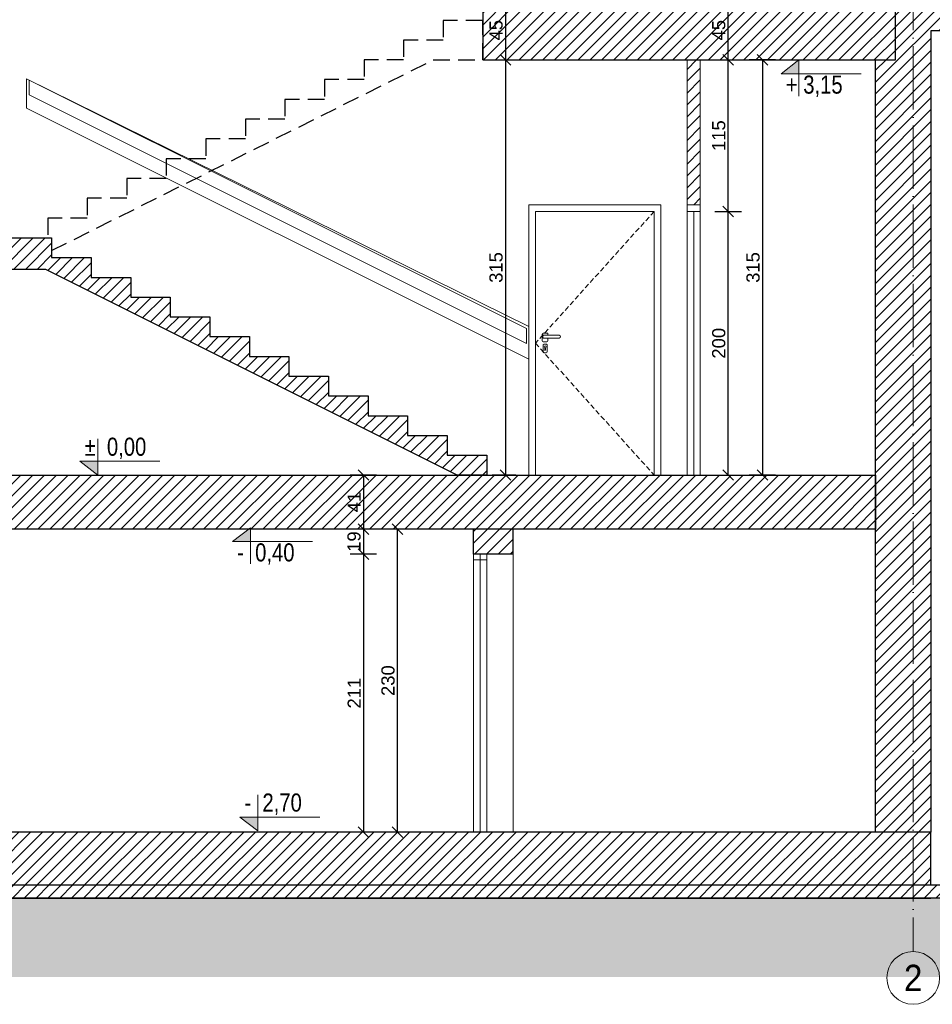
# Model space of a CAD drawing. Header units: millimetres. Extents: x -2720 to 125583, y -8970 to 34912.
# Tile 23 of 105: x 19829 to 20521, y 15231 to 15978. Entities that reach past the tile are written whole.
import ezdxf
from ezdxf.enums import TextEntityAlignment as Align

# ---------------------------------------------------------------- set-up
doc = ezdxf.new("R2010")
doc.units = ezdxf.units.MM
for name, pattern in [('ACAD_ISO04W100', [30, 24, -3, 0, -3]), ('DASHED', [19.05, 12.7, -6.35]), ('HIDDEN', [1.905, 1.27, -0.635]), ('Osie$0$CONTINOUS', [0])]:
    doc.linetypes.add(name, pattern=pattern)
doc.layers.add('000_HATCH', color=253, linetype='Continuous', lineweight=5, transparency=0.5)
for name, color, linetype, lineweight in [('A_DZIAŁOWA', 53, 'Continuous', 13), ('A_KONST_ISTNIEJĄCE', 83, 'Continuous', 25), ('A_OPISY', 40, 'Continuous', 9), ('A_OSIE KONSTRUKCYJNE', 150, 'ACAD_ISO04W100', 5), ('A_STOLARKA DRZWIOWA', 30, 'Continuous', 15), ('A_WIDOK', 141, 'Continuous', 13), ('A_WYMIAROWANIE', 7, 'Continuous', 9)]:
    doc.layers.add(name, color=color, linetype=linetype, lineweight=lineweight)
doc.layers.add('A_HATCH', color=7, linetype='Continuous', lineweight=5, true_color=0x999999)
doc.styles.add('APLUS', font='arial.ttf', dxfattribs={"width": 0.6})
doc.styles.add('DEMIURG_100_opisy', font='arial.ttf', dxfattribs={"width": 0.9, "height": 20})
doc.styles.get("Standard").update_dxf_attribs({"font": 'arial.ttf'})
doc.dimstyles.new('1 do 100', dxfattribs={"dimtxt": 10, "dimasz": 8, "dimexe": 10, "dimexo": 10, "dimgap": 2, "dimtad": 1, "dimdec": 0, "dimtxsty": 'Standard', "dimblk": 'OBLIQUE', "dimcen": 2.5, "dimadec": 0, "dimazin": 0, "dimtfac": 1, "dimtdec": 0, "dimtmove": 0, "dimatfit": 3, "dimldrblk": 'OBLIQUE', "dimfxl": 10, "dimfxlon": 1, "dimarcsym": 0})
pattern_1 = [(45, (-35118.777, 19891.2954), (-4.49012806, 4.49012806), [])]

# ---------------------------------------------------------------- blocks, each defined once
blk = doc.blocks.new('*U8')
blk.add_hatch(color=256).paths.add_polyline_path([(0, 0.153), (-0.198, 0.153), (0, 0)])
blk.add_line((0, 0.153), (0, 0.4))
blk.add_lwpolyline([(0, 0.153), (0, 0), (-0.198, 0.153), (0.685, 0.153)])
at = {"style": 'APLUS', "width": 0.8}
blk.add_attdef('%%P_0.00', text='', height=0.2, dxfattribs=at).set_placement((-0.146, 0.153), align=Align.BOTTOM_LEFT)
blk = doc.blocks.new('*U185')
blk.add_hatch(color=256).paths.add_polyline_path([(0, -0.153), (-0.198, -0.153), (0, 0)])
blk.add_line((0, -0.153), (0, -0.4))
blk.add_lwpolyline([(0, -0.153), (0, 0), (-0.198, -0.153), (0.685, -0.153)])
at = {"style": 'APLUS', "width": 0.8}
blk.add_attdef('%%P_0.00', text='', height=0.2, dxfattribs=at).set_placement((-0.146, -0.469), align=Align.BOTTOM_LEFT)
blk = doc.blocks.new('_Oblique')
at = {"color": 0, "linetype": 'ByBlock', "lineweight": -2}
blk.add_line((-0.5, -0.5), (0.5, 0.5), dxfattribs=at)
blk = doc.blocks.new('*D691')
at = {"layer": 'A_WYMIAROWANIE', "color": 0, "lineweight": -2, "ltscale": 2, "transparency": 16777216}
for p, q in [((19523.06, 16648.74), (19503.06, 16648.74)), ((19513.06, 15512.94), (19513.06, 16648.74)), ((19523.06, 15512.94), (19503.06, 15512.94))]:
    blk.add_line(p, q, dxfattribs=at)
at = {"layer": 'Defpoints', "color": 0, "ltscale": 2, "transparency": 16777216}
for p in [(19513.06, 16648.74), (20089.53, 16648.74), (19645.03, 15512.94)]:
    blk.add_point(p, dxfattribs=at)
at = {"layer": 'A_WYMIAROWANIE', "color": 0, "lineweight": -2, "ltscale": 2, "transparency": 16777216, "xscale": 8, "yscale": 8, "zscale": 8}
for p, rotation in [((19513.06, 16648.74), 90), ((19513.06, 15512.94), 270)]:
    blk.add_blockref('_Oblique', p, dxfattribs=dict(at, rotation=rotation))
at = {"layer": 'A_WYMIAROWANIE', "color": 0, "ltscale": 2, "transparency": 16777216, "insert": (19505.95, 16080.84), "char_height": 10, "attachment_point": 5, "rotation": 90}
blk.add_mtext('1136', dxfattribs=at)
blk = doc.blocks.new('*D697')
at = {"layer": 'A_WYMIAROWANIE', "color": 0, "lineweight": -2, "ltscale": 2, "transparency": 16777216}
for p, q in [((20190.03, 15992.94), (20207.26, 15992.94)), ((20197.26, 15992.94), (20197.26, 15947.94)), ((20190.03, 15947.94), (20207.26, 15947.94))]:
    blk.add_line(p, q, dxfattribs=at)
at = {"layer": 'Defpoints', "color": 0, "ltscale": 2, "transparency": 16777216}
for p in [(20180.03, 15992.94), (20180.03, 15947.94), (20197.26, 15947.94)]:
    blk.add_point(p, dxfattribs=at)
at = {"layer": 'A_WYMIAROWANIE', "color": 0, "lineweight": -2, "ltscale": 2, "transparency": 16777216, "xscale": 8, "yscale": 8, "zscale": 8}
for p, rotation in [((20197.26, 15992.94), 90), ((20197.26, 15947.94), 270)]:
    blk.add_blockref('_Oblique', p, dxfattribs=dict(at, rotation=rotation))
at = {"layer": 'A_WYMIAROWANIE', "color": 0, "ltscale": 2, "transparency": 16777216, "insert": (20190.17, 15970.44), "char_height": 10, "attachment_point": 5, "rotation": 90}
blk.add_mtext('45', dxfattribs=at)
blk = doc.blocks.new('*D698')
at = {"layer": 'A_WYMIAROWANIE', "color": 0, "lineweight": -2, "ltscale": 2, "transparency": 16777216}
for p, q in [((20190.03, 15947.94), (20207.26, 15947.94)), ((20197.26, 15947.94), (20197.26, 15632.94)), ((20205.03, 15632.94), (20187.26, 15632.94))]:
    blk.add_line(p, q, dxfattribs=at)
at = {"layer": 'Defpoints', "color": 0, "ltscale": 2, "transparency": 16777216}
for p in [(20180.03, 15947.94), (20197.26, 15632.94), (20215.03, 15632.94)]:
    blk.add_point(p, dxfattribs=at)
at = {"layer": 'A_WYMIAROWANIE', "color": 0, "lineweight": -2, "ltscale": 2, "transparency": 16777216, "xscale": 8, "yscale": 8, "zscale": 8}
for p, rotation in [((20197.26, 15947.94), 90), ((20197.26, 15632.94), 270)]:
    blk.add_blockref('_Oblique', p, dxfattribs=dict(at, rotation=rotation))
at = {"layer": 'A_WYMIAROWANIE', "color": 0, "ltscale": 2, "transparency": 16777216, "insert": (20190.15, 15790.44), "char_height": 10, "attachment_point": 5, "rotation": 90}
blk.add_mtext('315', dxfattribs=at)
blk = doc.blocks.new('*D699')
at = {"layer": 'A_WYMIAROWANIE', "color": 0, "lineweight": -2, "ltscale": 2, "transparency": 16777216}
for p, q in [((20099.53, 15632.94), (20079.53, 15632.94)), ((20089.53, 15632.94), (20089.53, 15591.94)), ((20099.53, 15591.94), (20079.53, 15591.94))]:
    blk.add_line(p, q, dxfattribs=at)
at = {"layer": 'Defpoints', "color": 0, "ltscale": 2, "transparency": 16777216}
for p in [(20215.03, 15632.94), (20089.53, 15591.94), (20203.03, 15591.94)]:
    blk.add_point(p, dxfattribs=at)
at = {"layer": 'A_WYMIAROWANIE', "color": 0, "lineweight": -2, "ltscale": 2, "transparency": 16777216, "xscale": 8, "yscale": 8, "zscale": 8}
for p, rotation in [((20089.53, 15632.94), 90), ((20089.53, 15591.94), 270)]:
    blk.add_blockref('_Oblique', p, dxfattribs=dict(at, rotation=rotation))
at = {"layer": 'A_WYMIAROWANIE', "color": 0, "ltscale": 2, "transparency": 16777216, "insert": (20082.51, 15612.44), "char_height": 10, "attachment_point": 5, "rotation": 90}
blk.add_mtext('41', dxfattribs=at)
blk = doc.blocks.new('*D700')
at = {"layer": 'A_WYMIAROWANIE', "color": 0, "lineweight": -2, "ltscale": 2, "transparency": 16777216}
for p, q in [((20099.53, 15591.94), (20079.53, 15591.94)), ((20089.53, 15591.94), (20089.53, 15572.94)), ((20099.53, 15572.94), (20079.53, 15572.94))]:
    blk.add_line(p, q, dxfattribs=at)
at = {"layer": 'Defpoints', "color": 0, "ltscale": 2, "transparency": 16777216}
for p in [(20203.03, 15591.94), (20089.53, 15572.94), (20173.03, 15572.94)]:
    blk.add_point(p, dxfattribs=at)
at = {"layer": 'A_WYMIAROWANIE', "color": 0, "lineweight": -2, "ltscale": 2, "transparency": 16777216, "xscale": 8, "yscale": 8, "zscale": 8}
for p, rotation in [((20089.53, 15591.94), 90), ((20089.53, 15572.94), 270)]:
    blk.add_blockref('_Oblique', p, dxfattribs=dict(at, rotation=rotation))
at = {"layer": 'A_WYMIAROWANIE', "color": 0, "ltscale": 2, "transparency": 16777216, "insert": (20082.42, 15582.44), "char_height": 10, "attachment_point": 5, "rotation": 90}
blk.add_mtext('19', dxfattribs=at)
blk = doc.blocks.new('*D701')
at = {"layer": 'A_WYMIAROWANIE', "color": 0, "lineweight": -2, "ltscale": 2, "transparency": 16777216}
for p, q in [((20099.53, 15572.94), (20079.53, 15572.94)), ((20089.53, 15572.94), (20089.53, 15361.94)), ((20099.53, 15361.94), (20079.53, 15361.94))]:
    blk.add_line(p, q, dxfattribs=at)
at = {"layer": 'Defpoints', "color": 0, "ltscale": 2, "transparency": 16777216}
for p in [(20173.03, 15572.94), (20089.53, 15361.94), (20173.03, 15361.94)]:
    blk.add_point(p, dxfattribs=at)
at = {"layer": 'A_WYMIAROWANIE', "color": 0, "lineweight": -2, "ltscale": 2, "transparency": 16777216, "xscale": 8, "yscale": 8, "zscale": 8}
for p, rotation in [((20089.53, 15572.94), 90), ((20089.53, 15361.94), 270)]:
    blk.add_blockref('_Oblique', p, dxfattribs=dict(at, rotation=rotation))
at = {"layer": 'A_WYMIAROWANIE', "color": 0, "ltscale": 2, "transparency": 16777216, "insert": (20082.51, 15467.44), "char_height": 10, "attachment_point": 5, "rotation": 90}
blk.add_mtext('211', dxfattribs=at)
blk = doc.blocks.new('*D705')
at = {"layer": 'A_WYMIAROWANIE', "color": 0, "lineweight": -2, "ltscale": 2, "transparency": 16777216}
for p, q in [((20402.2, 15947.94), (20382.2, 15947.94)), ((20392.2, 15947.94), (20392.2, 15632.94)), ((20402.2, 15632.94), (20382.2, 15632.94))]:
    blk.add_line(p, q, dxfattribs=at)
at = {"layer": 'Defpoints', "color": 0, "ltscale": 2, "transparency": 16777216}
for p in [(20478.03, 15947.94), (20392.2, 15632.94), (20478.03, 15632.94)]:
    blk.add_point(p, dxfattribs=at)
at = {"layer": 'A_WYMIAROWANIE', "color": 0, "lineweight": -2, "ltscale": 2, "transparency": 16777216, "xscale": 8, "yscale": 8, "zscale": 8}
for p, rotation in [((20392.2, 15947.94), 90), ((20392.2, 15632.94), 270)]:
    blk.add_blockref('_Oblique', p, dxfattribs=dict(at, rotation=rotation))
at = {"layer": 'A_WYMIAROWANIE', "color": 0, "ltscale": 2, "transparency": 16777216, "insert": (20385.09, 15790.44), "char_height": 10, "attachment_point": 5, "rotation": 90}
blk.add_mtext('315', dxfattribs=at)
blk = doc.blocks.new('*D706')
at = {"layer": 'A_WYMIAROWANIE', "color": 0, "lineweight": -2, "ltscale": 2, "transparency": 16777216}
for p, q in [((20356.19, 15832.94), (20376.19, 15832.94)), ((20366.19, 15632.94), (20366.19, 15832.94)), ((20356.19, 15632.94), (20376.19, 15632.94))]:
    blk.add_line(p, q, dxfattribs=at)
at = {"layer": 'Defpoints', "color": 0, "ltscale": 2, "transparency": 16777216}
for p in [(20345.03, 15832.94), (20366.19, 15832.94), (20345.03, 15632.94)]:
    blk.add_point(p, dxfattribs=at)
at = {"layer": 'A_WYMIAROWANIE', "color": 0, "lineweight": -2, "ltscale": 2, "transparency": 16777216, "xscale": 8, "yscale": 8, "zscale": 8}
for p, rotation in [((20366.19, 15832.94), 90), ((20366.19, 15632.94), 270)]:
    blk.add_blockref('_Oblique', p, dxfattribs=dict(at, rotation=rotation))
at = {"layer": 'A_WYMIAROWANIE', "color": 0, "ltscale": 2, "transparency": 16777216, "insert": (20359.08, 15732.94), "char_height": 10, "attachment_point": 5, "rotation": 90}
blk.add_mtext('200', dxfattribs=at)
blk = doc.blocks.new('*D707')
at = {"layer": 'A_WYMIAROWANIE', "color": 0, "lineweight": -2, "ltscale": 2, "transparency": 16777216}
for p, q in [((20356.19, 15947.94), (20376.19, 15947.94)), ((20366.19, 15832.94), (20366.19, 15947.94)), ((20356.19, 15832.94), (20376.19, 15832.94))]:
    blk.add_line(p, q, dxfattribs=at)
at = {"layer": 'Defpoints', "color": 0, "ltscale": 2, "transparency": 16777216}
for p in [(20345.03, 15947.94), (20366.19, 15947.94), (20345.03, 15832.94)]:
    blk.add_point(p, dxfattribs=at)
at = {"layer": 'A_WYMIAROWANIE', "color": 0, "lineweight": -2, "ltscale": 2, "transparency": 16777216, "xscale": 8, "yscale": 8, "zscale": 8}
for p, rotation in [((20366.19, 15947.94), 90), ((20366.19, 15832.94), 270)]:
    blk.add_blockref('_Oblique', p, dxfattribs=dict(at, rotation=rotation))
at = {"layer": 'A_WYMIAROWANIE', "color": 0, "ltscale": 2, "transparency": 16777216, "insert": (20359.08, 15890.44), "char_height": 10, "attachment_point": 5, "rotation": 90}
blk.add_mtext('115', dxfattribs=at)
blk = doc.blocks.new('*D708')
at = {"layer": 'A_WYMIAROWANIE', "color": 0, "lineweight": -2, "ltscale": 2, "transparency": 16777216}
for p, q in [((20356.19, 15992.94), (20376.19, 15992.94)), ((20366.19, 15947.94), (20366.19, 15992.94)), ((20356.19, 15947.94), (20376.19, 15947.94))]:
    blk.add_line(p, q, dxfattribs=at)
at = {"layer": 'Defpoints', "color": 0, "ltscale": 2, "transparency": 16777216}
for p in [(20340.03, 15992.94), (20366.19, 15992.94), (20345.03, 15947.94)]:
    blk.add_point(p, dxfattribs=at)
at = {"layer": 'A_WYMIAROWANIE', "color": 0, "lineweight": -2, "ltscale": 2, "transparency": 16777216, "xscale": 8, "yscale": 8, "zscale": 8}
for p, rotation in [((20366.19, 15992.94), 90), ((20366.19, 15947.94), 270)]:
    blk.add_blockref('_Oblique', p, dxfattribs=dict(at, rotation=rotation))
at = {"layer": 'A_WYMIAROWANIE', "color": 0, "ltscale": 2, "transparency": 16777216, "insert": (20359.1, 15970.44), "char_height": 10, "attachment_point": 5, "rotation": 90}
blk.add_mtext('45', dxfattribs=at)
blk = doc.blocks.new('*D724')
at = {"layer": 'A_WYMIAROWANIE', "color": 0, "lineweight": -2, "ltscale": 2, "transparency": 16777216}
for p, q in [((20125.31, 15591.94), (20105.31, 15591.94)), ((20115.31, 15361.94), (20115.31, 15591.94)), ((20125.31, 15361.94), (20105.31, 15361.94))]:
    blk.add_line(p, q, dxfattribs=at)
at = {"layer": 'Defpoints', "color": 0, "ltscale": 2, "transparency": 16777216}
for p in [(20115.31, 15591.94), (20173.03, 15591.94), (20173.03, 15361.94)]:
    blk.add_point(p, dxfattribs=at)
at = {"layer": 'A_WYMIAROWANIE', "color": 0, "lineweight": -2, "ltscale": 2, "transparency": 16777216, "xscale": 8, "yscale": 8, "zscale": 8}
for p, rotation in [((20115.31, 15591.94), 90), ((20115.31, 15361.94), 270)]:
    blk.add_blockref('_Oblique', p, dxfattribs=dict(at, rotation=rotation))
at = {"layer": 'A_WYMIAROWANIE', "color": 0, "ltscale": 2, "transparency": 16777216, "insert": (20108.21, 15476.94), "char_height": 10, "attachment_point": 5, "rotation": 90}
blk.add_mtext('230', dxfattribs=at)
blk = doc.blocks.new('*D754')
at = {"layer": 'A_WYMIAROWANIE', "color": 0, "lineweight": -2, "ltscale": 2, "transparency": 16777216}
for p, q in [((22225.61, 16485.75), (22245.61, 16485.75)), ((22235.61, 16485.75), (22235.61, 15587.94)), ((22225.61, 15587.94), (22245.61, 15587.94))]:
    blk.add_line(p, q, dxfattribs=at)
at = {"layer": 'Defpoints', "color": 0, "ltscale": 2, "transparency": 16777216}
for p in [(0, 16485.75), (22140.03, 15587.94), (22235.61, 15587.94)]:
    blk.add_point(p, dxfattribs=at)
at = {"layer": 'A_WYMIAROWANIE', "color": 0, "lineweight": -2, "ltscale": 2, "transparency": 16777216, "xscale": 8, "yscale": 8, "zscale": 8}
for p, rotation in [((22235.61, 16485.75), 90), ((22235.61, 15587.94), 270)]:
    blk.add_blockref('_Oblique', p, dxfattribs=dict(at, rotation=rotation))
at = {"layer": 'A_WYMIAROWANIE', "color": 0, "ltscale": 2, "transparency": 16777216, "insert": (22228.5, 16036.85), "char_height": 10, "attachment_point": 5, "rotation": 90}
blk.add_mtext('898', dxfattribs=at)

msp = doc.modelspace()

# ---------------------------------------------------------------- hatches: boundary and pattern name
at = {"layer": '000_HATCH', "ltscale": 2}
h = msp.add_hatch(dxfattribs=at)
h.set_pattern_fill('AR-SAND', color=256, scale=0.3)
h.set_pattern_definition([(37.5, (3602.246, -2375.465), (-0.4800094, 14.682397), [0, -11.5824, 0, -12.954, 0, -12.3825]), (7.5, (3602.246, -2375.465), (13.485698, 21.504753), [0, -6.2484, 0, -10.4394, 0, -4.0005]), (327.5, (3592.873, -2375.465), (23.729771, 0.0431155), [0, -3.81, 0, -13.716, 0, -17.907]), (317.5, (3592.873, -2375.465), (22.906694, 6.68788), [0, -1.905, 0, -8.9916, 0, -10.287])])
h.paths.add_polyline_path([(21654.03, 15591.94), (21654.03, 15361.94), (21635.53, 15361.94), (21635.53, 15321.94), (21625.53, 15321.94), (21625.53, 15311.94), (21752.53, 15311.94), (21752.53, 15251.94), (19498.53, 15251.94), (19498.53, 15512.94), (19645.03, 15512.94), (19645.03, 15321.94), (19635.03, 15321.94), (19635.03, 15311.94), (20611.53, 15311.94), (20611.53, 15321.94), (20601.53, 15321.94), (20601.53, 15361.94), (20565.03, 15361.94), (20565.03, 15591.94)])
at = {"layer": 'A_HATCH'}
h = msp.add_hatch(dxfattribs=at)
h.set_pattern_fill('ANSI31', color=256, scale=2)
h.set_pattern_definition(pattern_1)
h.paths.add_polyline_path([(20478.03, 15947.94), (20493.03, 15947.94), (20493.03, 16495.94), (20536.03, 16495.94), (20536.03, 15969.94), (20520.03, 15969.94), (20520.03, 15361.94), (20478.03, 15361.94)])
h = msp.add_hatch(dxfattribs=at)
h.set_pattern_fill('ANSI31', color=256, scale=2)
h.set_pattern_definition(pattern_1)
h.paths.add_polyline_path([(20180.03, 15947.94), (20493.03, 15947.94), (20493.03, 15992.94), (20180.03, 15992.94)])
h = msp.add_hatch(dxfattribs=at)
h.set_pattern_fill('ANSI31', color=256, scale=2)
h.set_pattern_definition(pattern_1)
h.paths.add_polyline_path([(20335.03, 15947.94), (20345.03, 15947.94), (20345.03, 15837.94), (20335.03, 15837.94)])
h = msp.add_hatch(dxfattribs=at)
h.set_pattern_fill('ANSI31', color=256, scale=2)
h.set_pattern_definition(pattern_1)
h.paths.add_polyline_path([(19700.03, 15789), (19700.03, 15812.94), (19853.03, 15812.94), (19853.03, 15797.94), (19883.03, 15797.94), (19883.03, 15782.94), (19913.03, 15782.94), (19913.03, 15767.94), (19943.03, 15767.94), (19943.03, 15752.94), (19973.03, 15752.94), (19973.03, 15737.94), (20003.03, 15737.94), (20003.03, 15722.94), (20033.03, 15722.94), (20033.03, 15707.94), (20063.03, 15707.94), (20063.03, 15692.94), (20093.03, 15692.94), (20093.03, 15677.94), (20123.03, 15677.94), (20123.03, 15662.94), (20153.03, 15662.94), (20153.03, 15647.94), (20183.03, 15647.94), (20183.03, 15632.94), (20160.67, 15632.94), (19848.56, 15789)])
h = msp.add_hatch(dxfattribs=at)
h.set_pattern_fill('ANSI31', color=256, scale=2)
h.set_pattern_definition(pattern_1)
h.paths.add_polyline_path([(19700.03, 15632.94), (20478.03, 15632.94), (20478.03, 15591.94), (20203.03, 15591.94), (20203.03, 15572.94), (20173.03, 15572.94), (20173.03, 15591.94), (19700.03, 15591.94)])
h = msp.add_hatch(dxfattribs=at)
h.set_pattern_fill('ANSI31', color=256, scale=2)
h.set_pattern_definition(pattern_1)
h.paths.add_polyline_path([(20520.03, 15361.94), (19645.03, 15361.94), (19645.03, 15321.94), (20520.03, 15321.94)])
h = msp.add_hatch(dxfattribs=at)
h.set_pattern_fill('ANSI31', color=256, scale=2)
h.set_pattern_definition([(45, (-36690.049, 19891.2954), (-4.49012806, 4.49012806), [])])
h.paths.add_polyline_path([(19635.03, 15321.94), (20611.53, 15321.94), (20611.53, 15311.94), (19635.03, 15311.94)])

# ---------------------------------------------------------------- linework, layer by layer
at = {"layer": 'A_DZIAŁOWA', "ltscale": 2}
msp.add_lwpolyline([(20335.03, 15947.94), (20335.03, 15837.94), (20345.03, 15837.94), (20345.03, 15947.94)], dxfattribs=at)
at = {"layer": 'A_KONST_ISTNIEJĄCE', "ltscale": 2}
for p, q in [((19657.03, 15632.94), (20478.03, 15632.94)), ((20173.03, 15572.94), (20173.03, 15591.94)), ((20203.03, 15572.94), (20203.03, 15591.94)), ((20203.03, 15572.94), (20173.03, 15572.94)), ((19645.03, 15311.94), (20520.03, 15311.94))]:
    msp.add_line(p, q, dxfattribs=at)
for points in [[(20478.03, 15947.94), (20493.03, 15947.94), (20493.03, 16495.94), (20536.03, 16495.94), (20536.03, 15969.94), (20520.03, 15969.94), (20520.03, 15361.94), (20478.03, 15361.94)], [(20180.03, 15947.94), (20493.03, 15947.94), (20493.03, 15992.94), (20180.03, 15992.94)], [(19700.03, 15632.94), (20478.03, 15632.94), (20478.03, 15591.94), (19700.03, 15591.94)], [(20520.03, 15361.94), (19645.03, 15361.94), (19645.03, 15321.94), (20520.03, 15321.94)], [(19635.03, 15321.94), (20611.53, 15321.94), (20611.53, 15311.94), (19635.03, 15311.94)]]:
    msp.add_lwpolyline(points, close=True, dxfattribs=at)
at = {"layer": 'A_KONST_ISTNIEJĄCE', "linetype": 'DASHED', "transparency": 33554585}
msp.add_lwpolyline([(20180.03, 15977.94), (20150.03, 15977.94), (20150.03, 15962.94), (20120.03, 15962.94), (20120.03, 15947.94), (20090.03, 15947.94), (20090.03, 15932.94), (20060.03, 15932.94), (20060.03, 15917.94), (20030.03, 15917.94), (20030.03, 15902.94), (20000.03, 15902.94), (20000.03, 15887.94), (19970.03, 15887.94), (19970.03, 15872.94), (19940.03, 15872.94), (19940.03, 15857.94), (19910.03, 15857.94), (19910.03, 15842.94), (19880.03, 15842.94), (19880.03, 15827.94), (19850.03, 15827.94), (19850.03, 15812.94), (19853.03, 15812.94), (19853.03, 15803.26), (20142.39, 15947.94), (20180.03, 15947.94)], close=True, dxfattribs=at)
at = {"layer": 'A_KONST_ISTNIEJĄCE', "ltscale": 2}
msp.add_lwpolyline([(19700.03, 15812.94), (19853.03, 15812.94), (19853.03, 15797.94), (19883.03, 15797.94), (19883.03, 15782.94), (19913.03, 15782.94), (19913.03, 15767.94), (19943.03, 15767.94), (19943.03, 15752.94), (19973.03, 15752.94), (19973.03, 15737.94), (20003.03, 15737.94), (20003.03, 15722.94), (20033.03, 15722.94), (20033.03, 15707.94), (20063.03, 15707.94), (20063.03, 15692.94), (20093.03, 15692.94), (20093.03, 15677.94), (20123.03, 15677.94), (20123.03, 15662.94), (20153.03, 15662.94), (20153.03, 15647.94), (20183.03, 15647.94), (20183.03, 15632.94), (20160.67, 15632.94), (19848.56, 15789), (19700.03, 15789)], dxfattribs=at)
at = {"layer": 'A_OSIE KONSTRUKCYJNE', "ltscale": 2}
msp.add_line((20506.53, 16619.42), (20506.53, 15271.34), dxfattribs=at)
at = {"layer": 'A_OSIE KONSTRUKCYJNE', "linetype": 'Continuous'}
msp.add_circle((20506.53, 15251.34), 20, dxfattribs=at)
at = {"layer": 'A_STOLARKA DRZWIOWA', "ltscale": 2}
for p, q in [((20335.03, 15837.94), (20335.03, 15632.94)), ((20340.03, 15832.94), (20340.03, 15632.94))]:
    msp.add_line(p, q, dxfattribs=at)
msp.add_lwpolyline([(20335.03, 15832.94), (20345.03, 15832.94), (20345.03, 15837.94), (20335.03, 15837.94)], close=True, dxfattribs=at)
at = {"layer": 'A_WIDOK', "ltscale": 2}
for p, q in [((20345.03, 15837.94), (20345.03, 15632.94)), ((19645.03, 15632.94), (20131.03, 15632.94)), ((20173.03, 15572.94), (20173.03, 15361.94)), ((20178.03, 15572.94), (20178.03, 15361.94)), ((20183.03, 15572.94), (20183.03, 15361.94)), ((20203.03, 15572.94), (20203.03, 15361.94))]:
    msp.add_line(p, q, dxfattribs=at)
for points in [[(19834.03, 15911.26), (19834.03, 15933.62), (20215.03, 15745.71), (20215.03, 15720.76)], [(19836.03, 15921.44), (19836.03, 15932.62), (20213.24, 15744.02), (20213.24, 15732.84)], [(20215.03, 15632.94), (20315.03, 15632.94), (20315.03, 15837.94), (20215.03, 15837.94)], [(20220.03, 15632.94), (20310.03, 15632.94), (20310.03, 15832.94), (20220.03, 15832.94)], [(20173.03, 15572.94), (20183.03, 15572.94), (20183.03, 15568.63), (20173.03, 15568.63)]]:
    msp.add_lwpolyline(points, close=True, dxfattribs=at)
at = {"layer": 'A_WIDOK', "linetype": 'HIDDEN', "ltscale": 3}
msp.add_lwpolyline([(20310.03, 15832.94), (20220.03, 15732.94), (20310.03, 15632.94)], dxfattribs=at)
at = {"layer": 'A_WIDOK', "ltscale": 2}
for points in [[(20229.49, 15738.97), (20229.49, 15739.81, 0.470703), (20228.77, 15740.56), (20225.88, 15740.56, 0.387051), (20225.17, 15739.81), (20225.17, 15734.81, 0.380083), (20225.89, 15734.06), (20228.77, 15734.06, 0.344005), (20229.49, 15734.81), (20229.49, 15736.91)], [(20226.24, 15738.96, 0.69684), (20226.24, 15736.91), (20238.06, 15736.91)]]:
    msp.add_lwpolyline(points, format="xyb", dxfattribs=at)
for points in [[(20226.24, 15738.96), (20238.06, 15738.98)], [(20227.15, 15729.53), (20227.15, 15727.75)], [(20227.52, 15729.53), (20227.52, 15727.74)]]:
    msp.add_lwpolyline(points, dxfattribs=at)
msp.add_lwpolyline([(20226.49, 15725.77), (20228.19, 15725.77, 0.344005), (20228.94, 15726.55), (20228.94, 15731.49, 0.470703), (20228.19, 15732.27), (20226.47, 15732.27, 0.387051), (20225.74, 15731.49), (20225.74, 15726.55, 0.380083)], format="xyb", close=True, dxfattribs=at)
msp.add_circle((20227.33, 15730.21), 0.704, dxfattribs=at)
for centre, radius, start, end in [((20237.93, 15737.94), 1.04, 276.76216, 83.23784), ((20227.33, 15727.74), 0.187, 179.98289, 0.01711)]:
    msp.add_arc(centre, radius, start, end, dxfattribs=at)

# ---------------------------------------------------------------- block references
at = {"layer": 'A_OPISY', "transparency": 33554687}
ref = msp.add_blockref('*U185', (20419.91, 15947.94), dxfattribs=dict(at, xscale=68.67492864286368, yscale=68.67492864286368, zscale=68.67492864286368, rotation=1.435389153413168e-05))
ref.add_attrib('%%P_0.00', '+ 3,15', dxfattribs={"layer": '0', "height": 13.735, "rotation": 0.00001, "style": 'APLUS', "width": 0.8}).set_placement((20409.91, 15918.22), align=Align.BOTTOM_LEFT)
at = {"layer": 'A_OPISY', "transparency": 33554687, "xscale": 68.67492864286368, "yscale": 68.67492864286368, "zscale": 68.67492864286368, "rotation": 1.435389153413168e-05}
for p, values in [((19888.03, 15632.94), {'%%P_0.00': '%%p  0,00'}), ((20009.31, 15362.94), {'%%P_0.00': '-  2,70'})]:
    msp.add_blockref('*U8', p, dxfattribs=at).add_auto_attribs(values)
at = {"layer": 'A_OPISY', "transparency": 33554687}
ref = msp.add_blockref('*U185', (20003.76, 15592.99), dxfattribs=dict(at, xscale=68.67492864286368, yscale=68.67492864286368, zscale=68.67492864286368, rotation=1.435389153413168e-05))
ref.add_attrib('%%P_0.00', '-  0,40', dxfattribs={"layer": '0', "height": 13.735, "rotation": 0.00001, "style": 'APLUS', "width": 0.8}).set_placement((19993.76, 15563.27), align=Align.BOTTOM_LEFT)

# ---------------------------------------------------------------- texts
at = {"layer": 'A_OSIE KONSTRUKCYJNE', "linetype": 'Osie$0$CONTINOUS', "style": 'DEMIURG_100_opisy', "width": 0.9}
msp.add_text('2', height=20, dxfattribs=at).set_placement((20506.53, 15251.34), align=Align.MIDDLE_CENTER)

# ---------------------------------------------------------------- dimensions: what is measured, and where the dimension line sits
at = {"layer": 'A_WYMIAROWANIE', "ltscale": 2}
for base, p1, p2, picture, middle in [((19513.06, 16648.74), (19645.03, 15512.94), (20089.53, 16648.74), '*D691', (19505.95, 16080.84)), ((22235.61, 15587.94), (0, 16485.75), (22140.03, 15587.94), '*D754', (22228.5, 16036.85)), ((20392.2, 15632.94), (20478.03, 15947.94), (20478.03, 15632.94), '*D705', (20385.09, 15790.44)), ((20366.19, 15832.94), (20345.03, 15632.94), (20345.03, 15832.94), '*D706', (20359.08, 15732.94)), ((20115.31, 15591.94), (20173.03, 15361.94), (20173.03, 15591.94), '*D724', (20108.21, 15476.94))]:
    dim = msp.add_linear_dim(base=base, p1=p1, p2=p2, angle=90, dimstyle='1 do 100', dxfattribs=at)
    dim.commit()
    dim.dimension.update_dxf_attribs({"geometry": picture, "text_midpoint": middle})
for base, p1, p2, picture, middle in [((20197.26, 15947.94), (20180.03, 15992.94), (20180.03, 15947.94), '*D697', (20190.17, 15970.44)), ((20366.19, 15992.94), (20345.03, 15947.94), (20340.03, 15992.94), '*D708', (20359.1, 15970.44)), ((20197.26, 15632.94), (20180.03, 15947.94), (20215.03, 15632.94), '*D698', (20190.15, 15790.44)), ((20366.19, 15947.94), (20345.03, 15832.94), (20345.03, 15947.94), '*D707', (20359.08, 15890.44)), ((20089.53, 15591.94), (20215.03, 15632.94), (20203.03, 15591.94), '*D699', (20082.51, 15612.44)), ((20089.53, 15572.94), (20203.03, 15591.94), (20173.03, 15572.94), '*D700', (20082.42, 15582.44)), ((20089.53, 15361.94), (20173.03, 15572.94), (20173.03, 15361.94), '*D701', (20082.51, 15467.44))]:
    dim = msp.add_linear_dim(base=base, p1=p1, p2=p2, angle=90, dimstyle='1 do 100', override={"dimtmove": 1}, dxfattribs=at)
    dim.commit()
    dim.dimension.update_dxf_attribs({"geometry": picture, "text_midpoint": middle})

doc.saveas('drawing.dxf')
